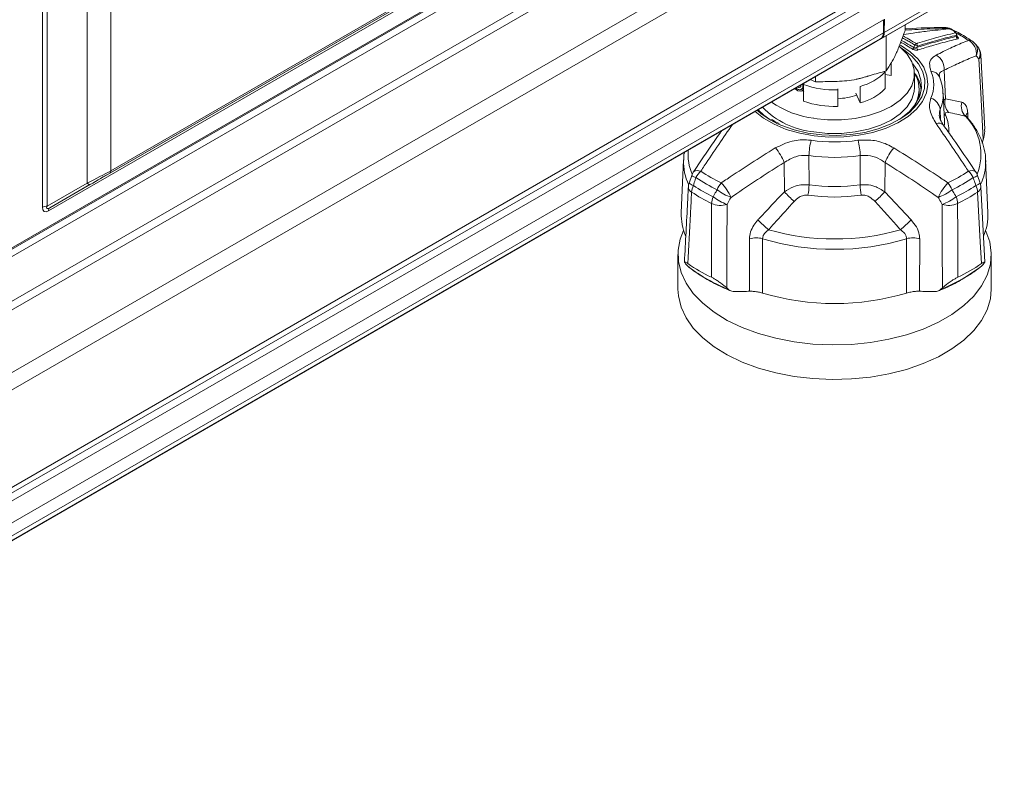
# Model space of a CAD drawing. Header units: millimetres. Extents: x 0 to 1118, y 0 to 864.
# Tile 228 of 256: x 984 to 1021, y 334 to 362. Entities that reach past the tile are written whole.
import ezdxf

# ---------------------------------------------------------------- set-up
doc = ezdxf.new("R2010")
doc.units = ezdxf.units.MM

msp = doc.modelspace()

# ---------------------------------------------------------------- linework, layer by layer
at = {"color": 9, "linetype": 'Continuous', "lineweight": 0}
for p, q in [((968.911, 345.207), (1008.358, 367.979)), ((1005.622, 367.002), (985.33, 355.288)), ((985.382, 355.403), (1005.674, 367.117)), ((987.666, 356.789), (1005.408, 367.031)), ((1005.366, 366.94), (987.625, 356.697)), ((1008.645, 366.152), (968.911, 343.213)), ((968.911, 342.887), (1008.728, 365.873)), ((985.105, 355.418), (985.105, 364.866)), ((985.282, 364.908), (985.282, 355.46)), ((1016.669, 361.979), (1021.168, 364.577)), ((968.911, 340.538), (1009.745, 364.111)), ((986.782, 356.327), (986.782, 364.042)), ((1016.79, 363.881), (883.983, 287.213)), ((987.666, 364.003), (987.666, 356.789)), ((1009.911, 363.553), (968.911, 339.885)), ((884.281, 286.864), (1016.28, 363.066)), ((1016.634, 362.454), (884.635, 286.252)), ((884.635, 285.758), (1016.634, 361.959)), ((1019.371, 361.826), (1019.369, 361.87)), ((1016.53, 361.73), (884.531, 285.529)), ((1017.911, 361.464), (1017.889, 361.41)), ((1018.908, 360.557), (1018.957, 359.481)), ((1018.886, 359.432), (1018.957, 359.481)), ((1018.957, 359.481), (1019.578, 359.359)), ((1018.761, 359.085), (1018.779, 358.686)), ((1019.794, 358.958), (1019.804, 358.759)), ((1012.669, 358.551), (1012.408, 358.686)), ((1019.713, 358.834), (1019.746, 358.821)), ((1012.921, 355.996), (1012.913, 357.096)), ((1013.843, 357.355), (1013.846, 356.259)), ((1015.762, 356.259), (1015.765, 357.355)), ((1016.695, 357.096), (1016.687, 355.996)), ((985.282, 355.46), (986.782, 356.327)), ((1016.687, 355.996), (1017.68, 354.943)), ((1011.614, 352.27), (1011.612, 354.234)), ((1017.996, 354.234), (1017.994, 352.27))]:
    msp.add_line(p, q, dxfattribs=at)
at = {"color": 7, "linetype": 'Continuous', "lineweight": 15}
for p, q in [((968.911, 345.164), (1008.357, 367.936)), ((968.911, 344.885), (1008.645, 367.823)), ((1016.253, 361.57), (1020.761, 364.173)), ((1021.065, 364.348), (1016.561, 361.748)), ((883.849, 286.916), (1016.655, 363.583)), ((1016.634, 361.959), (1016.634, 362.454)), ((1016.676, 362.478), (1016.669, 361.979)), ((1017.454, 362.263), (1017.454, 362.061)), ((1016.744, 361.854), (1016.744, 360.532)), ((1019.389, 361.827), (1019.386, 361.898)), ((884.501, 285.511), (1016.207, 361.544)), ((1016.53, 361.73), (1016.207, 361.544)), ((1016.232, 361.558), (1016.561, 361.748)), ((1016.232, 361.558), (1016.242, 361.564)), ((1016.242, 361.564), (1016.253, 361.57)), ((1020.17, 361.43), (1020.07, 361.549)), ((1020.433, 358.346), (1020.286, 361.139)), ((1016.926, 360.835), (1016.926, 360.36)), ((1016.929, 360.427), (1016.929, 360.84)), ((1016.7, 359.872), (1016.7, 360.494)), ((1016.926, 360.36), (1016.7, 360.395)), ((1016.929, 360.427), (1016.926, 360.36)), ((1017.804, 359.916), (1017.804, 360.427)), ((1013.643, 360.021), (1013.643, 359.399)), ((1013.887, 360.205), (1014.094, 360.122)), ((1014.094, 360.324), (1014.094, 360.122)), ((1013.545, 359.771), (1013.643, 359.796)), ((1013.613, 359.788), (1013.653, 359.765)), ((1014.92, 359.824), (1014.92, 359.864)), ((1014.92, 359.202), (1014.92, 359.824)), ((1015.765, 359.333), (1015.598, 359.692)), ((1015.765, 359.954), (1015.765, 359.333)), ((1017.979, 359.661), (1017.968, 359.51)), ((1017.979, 359.661), (1017.979, 359.843)), ((1018.92, 358.63), (1018.875, 359.697)), ((1012.471, 358.693), (1012.438, 358.713)), ((1018.92, 358.63), (1018.919, 358.658)), ((1020.338, 357.822), (1020.375, 357.95)), ((1009.141, 357.196), (1009.056, 355.214)), ((1020.552, 355.214), (1020.468, 357.196)), ((1020.468, 357.196), (1020.469, 357.156)), ((986.882, 356.269), (985.382, 355.403)), ((1009.448, 356.616), (1009.349, 356.323)), ((1020.259, 356.323), (1020.16, 356.616)), ((1020.433, 353.365), (1020.286, 356.189)), ((1008.93, 353.649), (1008.93, 352.353)), ((1020.678, 352.353), (1020.678, 353.649)), ((1009.271, 353.233), (1009.233, 353.279)), ((1009.271, 353.233), (1009.339, 353.179)), ((1009.286, 353.221), (1009.364, 353.159)), ((1020.375, 353.279), (1020.338, 353.233)), ((1010.758, 352.398), (1010.829, 352.333)), ((1018.779, 352.333), (1018.85, 352.398))]:
    msp.add_line(p, q, dxfattribs=at)
at = {"color": 9, "linetype": 'Continuous', "lineweight": 0, "flags": 128}
for points in [[(1019.08, 362.106), (1019.083, 362.109), (1019.085, 362.11), (1019.086, 362.109)], [(1019.267, 362.045), (1019.269, 362.047), (1019.272, 362.048), (1019.272, 362.048)], [(1017.773, 361.407), (1017.789, 361.446), (1017.813, 361.504)], [(1017.28, 361.405), (1017.385, 361.337), (1017.704, 361.081), (1017.947, 360.8), (1018.11, 360.499), (1018.186, 360.188), (1018.175, 359.873), (1018.077, 359.563), (1017.894, 359.267), (1017.631, 358.991), (1017.527, 358.905)], [(1020.375, 357.95), (1020.296, 359.465), (1020.284, 359.697), (1020.216, 360.98)], [(1017.972, 359.519), (1017.975, 359.544), (1017.979, 359.735)], [(1012.408, 358.686), (1012.055, 358.926), (1011.903, 359.059)], [(1018.909, 358.904), (1018.938, 358.879), (1018.973, 358.855)], [(1018.92, 358.503), (1018.922, 358.571), (1018.92, 358.63)], [(1009.504, 356.731), (1009.515, 356.745), (1009.549, 356.771), (1009.595, 356.787), (1009.651, 356.793), (1009.716, 356.788), (1009.788, 356.773)], [(1019.821, 356.773), (1019.892, 356.788), (1019.957, 356.793), (1020.013, 356.787), (1020.059, 356.771), (1020.094, 356.745), (1020.104, 356.732)], [(986.882, 356.269), (986.874, 356.266), (986.864, 356.266), (986.852, 356.269), (986.84, 356.275), (986.826, 356.284), (986.812, 356.296), (986.797, 356.31), (986.782, 356.327)], [(1020.31, 353.307), (1020.266, 354.124), (1020.165, 355.989)], [(1010.184, 352.796), (1010.186, 353.637), (1010.191, 355.557)], [(1010.772, 355.527), (1010.765, 353.963), (1010.759, 352.642), (1010.758, 352.398)], [(1018.85, 352.398), (1018.843, 353.963), (1018.842, 354.202), (1018.837, 355.527)], [(1012.105, 354.24), (1012.104, 353.316), (1012.104, 352.201)], [(1017.504, 352.201), (1017.504, 353.316), (1017.503, 354.24)]]:
    msp.add_lwpolyline(points, dxfattribs=at)
at = {"color": 7, "linetype": 'Continuous', "lineweight": 15, "flags": 128}
for points in [[(1011.822, 359.012), (1012.138, 358.76), (1012.536, 358.53), (1012.993, 358.34), (1013.497, 358.195), (1014.035, 358.098), (1014.593, 358.053), (1015.156, 358.059), (1015.71, 358.118), (1016.241, 358.227), (1016.734, 358.384), (1017.177, 358.584), (1017.559, 358.823), (1017.87, 359.095), (1018.101, 359.391), (1018.247, 359.705), (1018.303, 360.029), (1018.269, 360.353), (1018.146, 360.671), (1017.935, 360.972), (1017.644, 361.251), (1017.279, 361.498), (1017.279, 361.498)], [(1014.026, 358.754), (1014.54, 358.702), (1015.063, 358.701), (1015.578, 358.754), (1016.07, 358.857), (1016.523, 359.007), (1016.924, 359.201), (1017.26, 359.432), (1017.522, 359.694), (1017.701, 359.977), (1017.793, 360.275), (1017.793, 360.576), (1017.702, 360.874), (1017.524, 361.157), (1017.263, 361.419), (1017.234, 361.443)], [(1017.23, 358.711), (1017.294, 358.753), (1017.607, 359.007), (1017.844, 359.286), (1017.998, 359.584), (1018.065, 359.893), (1018.042, 360.204), (1017.932, 360.508), (1017.736, 360.798), (1017.733, 360.802)], [(1013.643, 359.89), (1013.642, 359.886), (1013.6, 359.803), (1013.524, 359.768), (1013.426, 359.788), (1013.324, 359.859), (1013.311, 359.872)], [(1014.026, 358.244), (1014.54, 358.191), (1015.063, 358.191), (1015.578, 358.243), (1016.07, 358.346), (1016.523, 358.497), (1016.924, 358.691), (1017.26, 358.922), (1017.522, 359.183), (1017.701, 359.467), (1017.793, 359.764), (1017.804, 359.916)], [(1011.933, 359.076), (1012.148, 358.876), (1012.38, 358.71)], [(1017.527, 358.905), (1017.294, 358.743), (1016.894, 358.53), (1016.439, 358.356), (1015.942, 358.227), (1015.415, 358.146), (1014.872, 358.114), (1014.328, 358.133), (1013.796, 358.202), (1013.29, 358.32), (1012.824, 358.482), (1012.669, 358.551)], [(1020.466, 354.552), (1020.478, 354.527), (1020.622, 354.118), (1020.677, 353.701), (1020.644, 353.284), (1020.522, 352.873), (1020.313, 352.473), (1020.021, 352.091), (1019.65, 351.733), (1019.205, 351.404), (1018.694, 351.108), (1018.124, 350.852), (1017.503, 350.637), (1016.841, 350.469), (1016.149, 350.348), (1015.436, 350.278), (1014.714, 350.259), (1013.993, 350.291), (1013.284, 350.374), (1012.598, 350.507), (1011.946, 350.687), (1011.337, 350.912), (1010.781, 351.179), (1010.285, 351.483), (1009.858, 351.82), (1009.506, 352.185), (1009.235, 352.572), (1009.048, 352.975), (1008.948, 353.388), (1008.937, 353.806), (1009.014, 354.221), (1009.143, 354.552)], [(1020.678, 352.353), (1020.644, 351.988), (1020.522, 351.577), (1020.313, 351.177), (1020.021, 350.795), (1019.65, 350.437), (1019.205, 350.107), (1018.694, 349.812), (1018.124, 349.555), (1017.503, 349.341), (1016.841, 349.173), (1016.149, 349.052), (1015.436, 348.982), (1014.714, 348.962), (1013.993, 348.995), (1013.284, 349.078), (1012.598, 349.21), (1011.946, 349.391), (1011.337, 349.616), (1010.781, 349.882), (1010.285, 350.187), (1009.858, 350.524), (1009.506, 350.888), (1009.235, 351.275), (1009.048, 351.679), (1008.948, 352.092), (1008.93, 352.353)]]:
    msp.add_lwpolyline(points, dxfattribs=at)
at = {"color": 7, "linetype": 'Continuous', "lineweight": 15}
for centre, radius, start, end in [((1016.383, 361.935), 0.252, 305.698, 5.6204), ((1018.942, 361.663), 0.5, 63.9361, 90.8084), ((1019.062, 362.038), 0.075, 72.0502, 95.321), ((1019.059, 362.074), 0.0386, 56.2622, 94.5565), ((1019.249, 361.977), 0.075, 37.3327, 71.5982), ((1019.311, 361.895), 0.075, 2.7353, 36.7871), ((1019.688, 361.232), 0.5, 39.7694, 55.7312), ((1019.787, 361.113), 0.5, 3.011, 39.6659), ((1016.823, 359.842), 1.151, 324.2254, 32.5073), ((1016.802, 359.688), 1.257, 5.0794, 37.9002), ((1014.831, 362.022), 2.532, 272.0094, 288.4373), ((1015.28, 361.251), 1.979, 284.1767, 315.818), ((1014.479, 362.314), 3.588, 235.2532, 262.7453), ((1014.787, 362.571), 3.372, 250.1635, 272.2504), ((1014.352, 361.394), 3.167, 224.5881, 264.0872), ((1009.921, 356.455), 0.5, 146.318, 161.2566), ((1019.688, 356.455), 0.5, 18.7434, 33.682), ((1009.822, 356.163), 0.5, 161.2781, 177.005), ((1019.787, 356.163), 0.5, 2.995, 18.7219), ((1011.039, 355.134), 1.985, 177.7087, 203.4088), ((1018.567, 355.135), 1.987, 336.1435, 2.2862), ((1013.116, 358.898), 6.77, 235.6744, 244.331), ((1016.492, 358.898), 6.77, 295.669, 304.3256), ((1014.804, 361.318), 9.508, 253.501, 286.499)]:
    msp.add_arc(centre, radius, start, end, dxfattribs=at)
at = {"color": 9, "linetype": 'Continuous', "lineweight": 0}
for centre, radius, start, end in [((1018.935, 361.966), 0.197, 52.5715, 90.1646), ((1019.096, 361.976), 0.151, 64.3803, 93.0839), ((1019.261, 361.986), 0.0593, 37.9055, 84.9177), ((1019.284, 361.888), 0.0875, 348.2125, 58.5695), ((1019.324, 361.904), 0.059, 37.5536, 84.8814), ((1019.351, 361.899), 0.0347, 301.9512, 358.3417), ((1019.457, 361.808), 0.0877, 168.2617, 238.1559), ((1016.501, 356.794), 5.907, 55.8041, 60.82), ((1019.443, 361.84), 0.0592, 217.4448, 264.5041), ((1017.903, 361.462), 0.099, 109.4486, 154.8601), ((1019.218, 364.792), 3.576, 246.8577, 248.5547), ((1017.822, 361.479), 0.0901, 350.4757, 58.1375), ((1019.848, 361.462), 0.22, 56.6269, 97.1899), ((1019.56, 361.181), 0.563, 351.6816, 62.4416), ((1019.74, 361.29), 0.423, 333.1807, 38.2834), ((1017.683, 361.449), 0.0994, 289.5893, 334.7102), ((1017.978, 361.396), 0.0904, 170.6202, 237.6009), ((1018.333, 360.615), 0.578, 354.194, 61.3648), ((1019.84, 361.171), 0.423, 333.1387, 38.0808), ((1020.075, 361.137), 0.211, 312.1201, 0.6731), ((1015.28, 361.873), 1.979, 284.1767, 315.818), ((1017.242, 360.016), 1.279, 336.6795, 23.3205), ((1018.398, 360.151), 0.372, 24.6498, 87.056), ((1014.787, 363.193), 3.372, 250.1635, 272.2504), ((1017.458, 359.644), 1.418, 336.7792, 1.2536), ((1018.253, 359.025), 0.512, 6.7445, 71.2695), ((1019.461, 359.334), 0.525, 163.7645, 222.7135), ((1020.064, 359.204), 0.51, 162.3, 226.4628), ((1017.605, 358.276), 1.485, 358.5422, 22.9408), ((1019.951, 358.791), 0.229, 133.1879, 165.4135), ((1018.708, 358.328), 0.249, 44.3746, 113.1711), ((1018.253, 357.413), 2.038, 338.2196, 44.2207), ((1016.164, 357.312), 2.321, 164.5468, 178.9226), ((1014.804, 364.239), 6.37, 262.0829, 277.9171), ((1013.445, 357.312), 2.321, 1.0774, 15.4532), ((1011.223, 357.412), 1.915, 175.4173, 203.2084), ((1011.284, 356.481), 1.742, 20.6658, 41.8125), ((1018.325, 356.481), 1.742, 138.1875, 159.3342), ((1011.138, 357.125), 1.999, 178.2747, 205.4043), ((1014.804, 364.265), 6.976, 262.0829, 277.9171), ((1018.467, 357.126), 2.002, 334.6039, 0.8591), ((987.566, 356.779), 0.101, 305.698, 5.6204), ((1010.312, 356.188), 0.785, 131.8926, 154.0396), ((1013.26, 361.902), 6.194, 235.9072, 244.0982), ((1016.349, 361.902), 6.194, 295.9018, 304.0928), ((1019.297, 356.188), 0.785, 25.9604, 48.1074), ((1009.602, 356.607), 0.381, 228.2317, 255.9051), ((1009.698, 356.898), 0.378, 228.3437, 255.8566), ((1013.204, 361.847), 6.418, 235.9072, 244.0982), ((1011.241, 355.744), 0.903, 139.5265, 158.599), ((1009.049, 354.91), 2.069, 25.1947, 43.3537), ((1020.559, 354.91), 2.069, 136.6463, 154.8053), ((1018.367, 355.744), 0.903, 21.401, 40.4735), ((1016.405, 361.847), 6.418, 295.9018, 304.0928), ((1019.911, 356.896), 0.375, 284.0858, 311.7571), ((1020.007, 356.607), 0.381, 284.1008, 311.758), ((1009.565, 356.199), 0.243, 182.3217, 239.828), ((1010.072, 355.955), 0.63, 153.3324, 176.9704), ((1013.142, 361.532), 6.664, 236.2871, 243.7182), ((1013.162, 361.713), 6.582, 236.2871, 243.7182), ((1011.653, 357.762), 2.103, 233.4151, 249.6369), ((1023.931, 366.799), 15.425, 224.4562, 226.3617), ((1011.462, 356.306), 2.384, 349.5263, 358.8746), ((1014.804, 363.25), 7.056, 262.1993, 277.8007), ((1018.146, 356.306), 2.384, 181.1254, 190.4737), ((1005.678, 366.799), 15.425, 313.6383, 315.5438), ((1017.955, 357.762), 2.103, 290.3631, 306.5849), ((1016.446, 361.713), 6.582, 296.2818, 303.7129), ((1016.467, 361.532), 6.664, 296.2818, 303.7129), ((1019.537, 355.955), 0.63, 3.0296, 26.6676), ((1020.049, 356.195), 0.237, 299.4211, 358.4292), ((1010.945, 355.522), 0.755, 157.4543, 177.3638), ((1010.521, 356.335), 0.845, 246.9792, 287.222), ((1011.498, 357.493), 2.096, 233.3634, 249.7148), ((1014.804, 363.15), 7.346, 262.1993, 277.8007), ((1018.11, 357.493), 2.096, 290.2852, 306.6366), ((1019.087, 356.335), 0.845, 252.778, 293.0208), ((1018.664, 355.522), 0.755, 2.6362, 22.5457), ((985.275, 355.1), 0.361, 88.8559, 118.0402), ((985.456, 355.301), 0.126, 125.698, 185.6204), ((819.663, 144.677), 284.917, 47.45041, 47.56041), ((1209.945, 144.677), 284.917, 132.43959, 132.54959), ((1014.804, 363.358), 9.127, 254.2817, 285.7183), ((1011.868, 353.403), 0.87, 74.1774, 107.0808), ((1014.804, 363.196), 9.354, 253.2299, 286.7701), ((1017.74, 353.403), 0.87, 72.9192, 105.8226), ((1013.244, 358.324), 6.459, 232.8017, 248.0458), ((1016.389, 358.273), 6.402, 291.9174, 308.0773)]:
    msp.add_arc(centre, radius, start, end, dxfattribs=at)
at = {"color": 7, "linetype": 'Continuous', "lineweight": 15}
msp.add_ellipse((1016.315, 362.183), major_axis=(-0.243, 0.437), ratio=0.587367, start_param=3.150712, end_param=3.93611, dxfattribs=at)
at = {"color": 9, "linetype": 'Continuous', "lineweight": 0}
for centre, major_axis, ratio, start_param, end_param in [((986.782, 356.442), (1.249, 0.61), 0.074614, 4.675966, 5.461364), ((986.882, 356.269), (1.05, 0.606), 0.00007, 0.785358, 1.570756), ((985.555, 355.938), (0.39, 0.675), 0.333351, 2.617959, 3.665156), ((985.732, 355.836), (0.466, 0.464), 0.169767, 2.663914, 3.711111)]:
    msp.add_ellipse(centre, major_axis=major_axis, ratio=ratio, start_param=start_param, end_param=end_param, dxfattribs=at)
at = {"color": 7, "linetype": 'Continuous', "lineweight": 15}
for points, knots in [([(1016.744, 360.532), (1016.808, 360.637), (1016.935, 360.848), (1017.12, 361.167), (1017.292, 361.639), (1017.4, 361.92), (1017.454, 362.061)], [0, 0, 0, 0, 0.271626, 0.542687, 0.771111, 1, 1, 1, 1]), ([(1019.08, 362.106), (1018.813, 362.079), (1018.371, 362.035), (1017.808, 361.963), (1017.512, 361.919), (1017.393, 361.902)], [0, 0, 0, 0, 0.477194, 0.79086, 1, 1, 1, 1]), ([(1018.934, 362.162), (1018.913, 362.162), (1018.455, 362.16), (1017.962, 362.145), (1017.483, 362.109), (1017.454, 362.107)], [0, 0, 0, 0, 0.042847, 0.941279, 1, 1, 1, 1]), ([(1019.272, 362.048), (1019.26, 362.052), (1019.198, 362.073), (1019.136, 362.093), (1019.086, 362.109)], [0, 0, 0, 0, 0.192552, 1, 1, 1, 1]), ([(1019.969, 361.645), (1019.88, 361.704), (1019.627, 361.871), (1019.344, 362.018), (1019.161, 362.112)], [0, 0, 0, 0, 0.354346, 1, 1, 1, 1]), ([(1019.371, 361.94), (1019.368, 361.943), (1019.348, 361.971), (1019.327, 361.998), (1019.308, 362.022)], [0, 0, 0, 0, 0.1117896, 1, 1, 1, 1]), ([(1019.396, 361.804), (1019.396, 361.804), (1019.396, 361.804), (1019.391, 361.81), (1019.39, 361.821), (1019.389, 361.827)], [0, 0, 0, 0, 0.004714, 0.4309073, 1, 1, 1, 1]), ([(1014.094, 360.122), (1014.333, 360.127), (1014.809, 360.136), (1015.497, 360.164), (1016.14, 360.365), (1016.542, 360.476), (1016.744, 360.532)], [0, 0, 0, 0, 0.271626, 0.542687, 0.771111, 1, 1, 1, 1]), ([(1016.063, 360.345), (1016.049, 360.34), (1015.967, 360.305), (1015.867, 360.282), (1015.783, 360.262)], [0, 0, 0, 0, 0.163571, 1, 1, 1, 1]), ([(1018.737, 360.304), (1018.732, 360.324), (1018.727, 360.345), (1018.727, 360.334), (1018.726, 360.334)], [0, 0, 0, 0, 0.959381, 1, 1, 1, 1]), ([(1013.354, 359.897), (1013.357, 359.894), (1013.377, 359.872), (1013.42, 359.846), (1013.478, 359.824), (1013.531, 359.826), (1013.575, 359.85), (1013.604, 359.896), (1013.619, 359.96), (1013.61, 360.014), (1013.605, 360.042)], [0, 0, 0, 0, 0.018589, 0.151497, 0.286702, 0.424048, 0.563375, 0.704843, 0.848607, 1, 1, 1, 1]), ([(1013.355, 359.897), (1013.364, 359.889), (1013.391, 359.862), (1013.441, 359.836), (1013.498, 359.822), (1013.548, 359.832), (1013.587, 359.864), (1013.611, 359.917), (1013.618, 359.978), (1013.609, 360.023), (1013.606, 360.042)], [0, 0, 0, 0, 0.064016, 0.197764, 0.333645, 0.471671, 0.611839, 0.754138, 0.89857, 1, 1, 1, 1]), ([(1013.413, 359.931), (1013.418, 359.928), (1013.435, 359.917), (1013.465, 359.911), (1013.499, 359.915), (1013.526, 359.936), (1013.544, 359.967), (1013.545, 359.995), (1013.546, 360.008)], [0, 0, 0, 0, 0.061805, 0.24937, 0.441712, 0.638509, 0.839437, 1, 1, 1, 1]), ([(1013.642, 360.062), (1013.642, 360.054), (1013.643, 360.041), (1013.643, 360.027), (1013.643, 360.021)], [0, 0, 0, 0, 0.586298, 1, 1, 1, 1]), ([(1015.783, 360.262), (1015.746, 360.251), (1015.692, 360.233), (1015.63, 360.224), (1015.61, 360.221)], [0, 0, 0, 0, 0.671939, 1, 1, 1, 1]), ([(1018.866, 359.669), (1018.865, 359.746), (1018.862, 359.94), (1018.798, 360.152), (1018.745, 360.284), (1018.736, 360.306)], [0, 0, 0, 0, 0.3543519, 0.8944729, 1, 1, 1, 1]), ([(1018.885, 358.503), (1018.883, 358.505), (1018.832, 358.57), (1018.773, 358.688), (1018.73, 358.815), (1018.731, 358.855), (1018.731, 358.868)], [0, 0, 0, 0, 0.0119147, 0.4286443, 0.8047309, 1, 1, 1, 1]), ([(1019.748, 358.823), (1019.748, 358.823), (1019.723, 358.839), (1019.715, 358.873), (1019.717, 358.866), (1019.717, 358.865)], [0, 0, 0, 0, 0.005209, 0.764907, 1, 1, 1, 1]), ([(1012.728, 358.565), (1012.655, 358.598), (1012.565, 358.638), (1012.485, 358.684), (1012.471, 358.693)], [0, 0, 0, 0, 0.818792, 1, 1, 1, 1]), ([(1020.104, 356.732), (1020.091, 356.751), (1019.806, 357.182), (1019.401, 357.777), (1019.004, 358.333), (1018.884, 358.501)], [0, 0, 0, 0, 0.031435, 0.70706, 1, 1, 1, 1]), ([(1020.467, 357.149), (1020.467, 357.159), (1020.477, 357.308), (1020.422, 357.596), (1020.298, 358.004), (1020.089, 358.395), (1019.893, 358.664), (1019.766, 358.801), (1019.748, 358.822)], [0, 0, 0, 0, 0.016365, 0.249572, 0.482544, 0.718059, 0.958173, 1, 1, 1, 1]), ([(1010.575, 358.292), (1010.546, 358.252), (1010.249, 357.837), (1009.893, 357.316), (1009.567, 356.825), (1009.505, 356.73)], [0, 0, 0, 0, 0.080351, 0.823628, 1, 1, 1, 1]), ([(1020.427, 358.346), (1020.43, 358.323), (1020.444, 358.195), (1020.406, 358.06), (1020.375, 357.95)], [0, 0, 0, 0, 0.177192, 1, 1, 1, 1]), ([(1009.175, 357.484), (1009.172, 357.472), (1009.145, 357.373), (1009.148, 357.271), (1009.15, 357.182)], [0, 0, 0, 0, 0.127371, 1, 1, 1, 1]), ([(1009.322, 356.189), (1009.312, 355.999), (1009.263, 355.057), (1009.214, 354.115), (1009.175, 353.363)], [0, 0, 0, 0, 0.201103, 1, 1, 1, 1]), ([(1009.299, 353.307), (1009.274, 353.323), (1009.225, 353.356), (1009.181, 353.376), (1009.165, 353.365), (1009.206, 353.312), (1009.233, 353.279)], [0, 0, 0, 0, 0.161654, 0.322164, 0.570665, 1, 1, 1, 1]), ([(1020.375, 353.279), (1020.403, 353.314), (1020.444, 353.366), (1020.426, 353.375), (1020.386, 353.357), (1020.334, 353.323), (1020.31, 353.307)], [0, 0, 0, 0, 0.455736, 0.663828, 0.840546, 1, 1, 1, 1]), ([(1009.364, 353.159), (1009.395, 353.135), (1009.578, 352.989), (1009.954, 352.748), (1010.445, 352.481), (1010.782, 352.339), (1010.916, 352.283)], [0, 0, 0, 0, 0.072099, 0.420408, 0.769261, 1, 1, 1, 1]), ([(1019.622, 352.743), (1019.764, 352.827), (1020.015, 352.977), (1020.229, 353.148), (1020.322, 353.222)], [0, 0, 0, 0, 0.565196, 1, 1, 1, 1]), ([(1010.758, 352.398), (1010.688, 352.458), (1010.586, 352.545), (1010.412, 352.665), (1010.288, 352.742), (1010.217, 352.779), (1010.184, 352.796)], [0, 0, 0, 0, 0.455736, 0.663828, 0.840546, 1, 1, 1, 1]), ([(1018.694, 352.283), (1018.778, 352.318), (1019.065, 352.438), (1019.381, 352.589), (1019.587, 352.721), (1019.622, 352.743)], [0, 0, 0, 0, 0.254313, 0.873516, 1, 1, 1, 1]), ([(1019.425, 352.796), (1019.39, 352.778), (1019.322, 352.743), (1019.193, 352.663), (1019.019, 352.543), (1018.916, 352.454), (1018.85, 352.398)], [0, 0, 0, 0, 0.161654, 0.322164, 0.570665, 1, 1, 1, 1]), ([(1010.829, 352.333), (1010.866, 352.308), (1010.932, 352.262), (1011.021, 352.258), (1011.06, 352.256)], [0, 0, 0, 0, 0.558816, 1, 1, 1, 1]), ([(1011.06, 352.256), (1011.091, 352.257), (1011.2, 352.258), (1011.385, 352.263), (1011.539, 352.268), (1011.614, 352.27)], [0, 0, 0, 0, 0.168844, 0.594697, 1, 1, 1, 1]), ([(1012.104, 352.201), (1012.054, 352.215), (1011.953, 352.242), (1011.788, 352.266), (1011.677, 352.272), (1011.622, 352.27), (1011.614, 352.27)], [0, 0, 0, 0, 0.312228, 0.624137, 0.944904, 1, 1, 1, 1]), ([(1017.994, 352.27), (1017.943, 352.27), (1017.84, 352.269), (1017.664, 352.244), (1017.557, 352.215), (1017.504, 352.201)], [0, 0, 0, 0, 0.336652, 0.673851, 1, 1, 1, 1]), ([(1017.994, 352.27), (1018.069, 352.268), (1018.255, 352.261), (1018.439, 352.258), (1018.549, 352.256)], [0, 0, 0, 0, 0.406082, 1, 1, 1, 1]), ([(1018.549, 352.256), (1018.6, 352.26), (1018.688, 352.266), (1018.752, 352.313), (1018.779, 352.333)], [0, 0, 0, 0, 0.5768574, 1, 1, 1, 1])]:
    msp.add_open_spline(points, degree=3, knots=knots, dxfattribs=at)
at = {"color": 9, "linetype": 'Continuous', "lineweight": 0}
for points, knots in [([(1017.371, 361.844), (1017.442, 361.806), (1017.608, 361.714), (1017.774, 361.613), (1017.87, 361.555)], [0, 0, 0, 0, 0.422721, 1, 1, 1, 1]), ([(1019.054, 362.122), (1018.981, 362.121), (1018.611, 362.116), (1018.08, 362.102), (1017.615, 362.072), (1017.454, 362.062)], [0, 0, 0, 0, 0.138122, 0.700861, 1, 1, 1, 1]), ([(1017.87, 361.555), (1017.886, 361.56), (1018.127, 361.636), (1018.616, 361.782), (1019.084, 361.9), (1019.329, 361.963)], [0, 0, 0, 0, 0.033255, 0.492163, 1, 1, 1, 1]), ([(1017.889, 361.41), (1018.061, 361.464), (1018.458, 361.587), (1018.952, 361.722), (1019.272, 361.801), (1019.371, 361.826)], [0, 0, 0, 0, 0.346486, 0.797984, 1, 1, 1, 1]), ([(1019.369, 361.87), (1019.346, 361.864), (1019.101, 361.805), (1018.617, 361.679), (1018.152, 361.537), (1017.911, 361.464)], [0, 0, 0, 0, 0.048839, 0.507853, 1, 1, 1, 1]), ([(1019.267, 362.045), (1019.253, 362.049), (1019.218, 362.061), (1019.156, 362.082), (1019.107, 362.098), (1019.08, 362.106)], [0, 0, 0, 0, 0.213244, 0.569433, 1, 1, 1, 1]), ([(1019.329, 361.963), (1019.327, 361.966), (1019.317, 361.979), (1019.3, 362.001), (1019.281, 362.026), (1019.27, 362.04), (1019.267, 362.045)], [0, 0, 0, 0, 0.111781, 0.467981, 0.824185, 1, 1, 1, 1]), ([(1019.389, 361.827), (1019.389, 361.827), (1019.39, 361.824), (1019.385, 361.823), (1019.376, 361.825), (1019.371, 361.826)], [0, 0, 0, 0, 0.042085, 0.489755, 1, 1, 1, 1]), ([(1019.388, 361.847), (1019.393, 361.84), (1019.406, 361.823), (1019.423, 361.801), (1019.434, 361.786), (1019.437, 361.781)], [0, 0, 0, 0, 0.32527, 0.769827, 1, 1, 1, 1]), ([(1017.716, 361.355), (1017.69, 361.372), (1017.569, 361.446), (1017.424, 361.532), (1017.306, 361.597), (1017.282, 361.61)], [0, 0, 0, 0, 0.183069, 0.836684, 1, 1, 1, 1]), ([(1017.308, 361.678), (1017.342, 361.66), (1017.47, 361.589), (1017.625, 361.497), (1017.746, 361.423), (1017.773, 361.407)], [0, 0, 0, 0, 0.216661, 0.828605, 1, 1, 1, 1]), ([(1017.813, 361.504), (1017.766, 361.533), (1017.67, 361.591), (1017.514, 361.683), (1017.405, 361.743), (1017.345, 361.776)], [0, 0, 0, 0, 0.30393, 0.614128, 1, 1, 1, 1]), ([(1019.411, 361.733), (1019.312, 361.709), (1018.992, 361.63), (1018.499, 361.495), (1018.102, 361.373), (1017.93, 361.319)], [0, 0, 0, 0, 0.202026, 0.653532, 1, 1, 1, 1]), ([(1018.61, 361.122), (1018.79, 361.214), (1019.15, 361.397), (1019.554, 361.572), (1019.777, 361.662), (1019.821, 361.68)], [0, 0, 0, 0, 0.445793, 0.89078, 1, 1, 1, 1]), ([(1019.411, 361.733), (1019.411, 361.734), (1019.422, 361.736), (1019.438, 361.744), (1019.448, 361.76), (1019.441, 361.774), (1019.437, 361.781)], [0, 0, 0, 0, 0.012978, 0.353139, 0.676397, 1, 1, 1, 1]), ([(1017.716, 361.355), (1017.724, 361.351), (1017.745, 361.339), (1017.787, 361.324), (1017.839, 361.313), (1017.891, 361.311), (1017.917, 361.316), (1017.93, 361.319)], [0, 0, 0, 0, 0.13159, 0.326755, 0.54061, 0.77056, 1, 1, 1, 1]), ([(1017.889, 361.41), (1017.881, 361.406), (1017.866, 361.396), (1017.839, 361.39), (1017.819, 361.39), (1017.803, 361.392), (1017.793, 361.395), (1017.782, 361.4), (1017.777, 361.404), (1017.773, 361.407)], [0, 0, 0, 0, 0.25162, 0.489716, 0.648744, 0.696671, 0.840587, 0.877575, 1, 1, 1, 1]), ([(1018.417, 360.522), (1018.389, 360.623), (1018.334, 360.823), (1018.438, 361.014), (1018.565, 361.094), (1018.61, 361.122)], [0, 0, 0, 0, 0.395963, 0.786901, 1, 1, 1, 1]), ([(1020.117, 361.099), (1020.073, 361.082), (1019.851, 360.994), (1019.45, 360.823), (1019.088, 360.645), (1018.908, 360.557)], [0, 0, 0, 0, 0.109341, 0.554583, 1, 1, 1, 1]), ([(1020.216, 360.98), (1020.192, 361.009), (1020.159, 361.049), (1020.126, 361.088), (1020.117, 361.099)], [0, 0, 0, 0, 0.728988, 1, 1, 1, 1]), ([(1018.908, 360.557), (1018.876, 360.543), (1018.787, 360.506), (1018.716, 360.433), (1018.735, 360.346), (1018.74, 360.326)], [0, 0, 0, 0, 0.299634, 0.836116, 1, 1, 1, 1]), ([(1018.61, 358.557), (1018.518, 358.721), (1018.343, 359.033), (1018.357, 359.352), (1018.409, 359.489), (1018.417, 359.509)], [0, 0, 0, 0, 0.487113, 0.923782, 1, 1, 1, 1]), ([(1019.794, 358.958), (1019.79, 359.005), (1019.778, 359.138), (1019.709, 359.297), (1019.622, 359.338), (1019.578, 359.359)], [0, 0, 0, 0, 0.217548, 0.609521, 1, 1, 1, 1]), ([(1018.761, 359.085), (1018.755, 359.071), (1018.73, 359.009), (1018.738, 358.929), (1018.745, 358.868)], [0, 0, 0, 0, 0.223962, 1, 1, 1, 1]), ([(1019.075, 358.978), (1019.037, 358.981), (1018.975, 358.985), (1018.948, 358.933), (1018.965, 358.878), (1018.973, 358.855)], [0, 0, 0, 0, 0.464641, 0.770158, 1, 1, 1, 1]), ([(1019.713, 358.834), (1019.705, 358.836), (1019.496, 358.891), (1019.281, 358.935), (1019.075, 358.978)], [0, 0, 0, 0, 0.039794, 1, 1, 1, 1]), ([(1010.976, 358.524), (1010.803, 358.275), (1010.45, 357.767), (1010.055, 357.176), (1009.832, 356.839), (1009.788, 356.773)], [0, 0, 0, 0, 0.43523, 0.888698, 1, 1, 1, 1]), ([(1019.821, 356.773), (1019.777, 356.839), (1019.554, 357.176), (1019.15, 357.778), (1018.79, 358.297), (1018.61, 358.557)], [0, 0, 0, 0, 0.10922, 0.554207, 1, 1, 1, 1]), ([(1012.582, 357.643), (1012.786, 357.742), (1013.173, 357.932), (1013.657, 357.963), (1013.892, 357.934), (1013.927, 357.93)], [0, 0, 0, 0, 0.487113, 0.923782, 1, 1, 1, 1]), ([(1015.682, 357.93), (1015.867, 357.94), (1016.234, 357.959), (1016.698, 357.823), (1016.941, 357.69), (1017.026, 357.643)], [0, 0, 0, 0, 0.395963, 0.786901, 1, 1, 1, 1]), ([(1010.554, 356.33), (1010.627, 356.38), (1010.997, 356.632), (1011.67, 357.078), (1012.278, 357.454), (1012.582, 357.643)], [0, 0, 0, 0, 0.10922, 0.554207, 1, 1, 1, 1]), ([(1013.843, 357.355), (1013.819, 357.358), (1013.657, 357.378), (1013.316, 357.34), (1013.054, 357.181), (1012.913, 357.096)], [0, 0, 0, 0, 0.074321, 0.503741, 1, 1, 1, 1]), ([(1017.026, 357.643), (1017.331, 357.454), (1017.939, 357.078), (1018.611, 356.632), (1018.981, 356.38), (1019.054, 356.33)], [0, 0, 0, 0, 0.445793, 0.89078, 1, 1, 1, 1]), ([(1012.913, 357.096), (1012.615, 356.909), (1012.019, 356.533), (1011.358, 356.091), (1010.993, 355.84), (1010.922, 355.791)], [0, 0, 0, 0, 0.445417, 0.8906595, 1, 1, 1, 1]), ([(1016.695, 357.096), (1016.635, 357.136), (1016.469, 357.247), (1016.15, 357.37), (1015.893, 357.36), (1015.765, 357.355)], [0, 0, 0, 0, 0.219476, 0.612439, 1, 1, 1, 1]), ([(1018.687, 355.791), (1018.615, 355.84), (1018.251, 356.091), (1017.589, 356.533), (1016.993, 356.909), (1016.695, 357.096)], [0, 0, 0, 0, 0.109341, 0.554583, 1, 1, 1, 1]), ([(1009.606, 356.532), (1009.597, 356.505), (1009.565, 356.407), (1009.532, 356.309), (1009.509, 356.238)], [0, 0, 0, 0, 0.27105, 1, 1, 1, 1]), ([(1012.921, 355.996), (1013.03, 356.066), (1013.222, 356.188), (1013.548, 356.274), (1013.746, 356.264), (1013.846, 356.259)], [0, 0, 0, 0, 0.395387, 0.691753, 1, 1, 1, 1]), ([(1015.762, 356.259), (1015.842, 356.264), (1016.025, 356.276), (1016.355, 356.204), (1016.565, 356.073), (1016.687, 355.996)], [0, 0, 0, 0, 0.247164, 0.561326, 1, 1, 1, 1]), ([(1020.099, 356.238), (1020.076, 356.309), (1020.043, 356.407), (1020.011, 356.505), (1020.002, 356.532)], [0, 0, 0, 0, 0.72895, 1, 1, 1, 1]), ([(1009.443, 355.989), (1009.428, 355.716), (1009.38, 354.822), (1009.332, 353.928), (1009.299, 353.307)], [0, 0, 0, 0, 0.304645, 1, 1, 1, 1]), ([(1010.248, 355.812), (1010.285, 355.875), (1010.335, 355.963), (1010.386, 356.05), (1010.4, 356.074)], [0, 0, 0, 0, 0.72895, 1, 1, 1, 1]), ([(1011.928, 354.943), (1011.941, 354.957), (1012.267, 355.312), (1012.601, 355.661), (1012.921, 355.996)], [0, 0, 0, 0, 0.039661, 1, 1, 1, 1]), ([(1019.208, 356.074), (1019.222, 356.05), (1019.273, 355.963), (1019.324, 355.875), (1019.361, 355.812)], [0, 0, 0, 0, 0.27105, 1, 1, 1, 1]), ([(1010.922, 355.791), (1010.908, 355.767), (1010.858, 355.679), (1010.808, 355.591), (1010.772, 355.527)], [0, 0, 0, 0, 0.271012, 1, 1, 1, 1]), ([(1013.286, 355.636), (1013.062, 355.39), (1012.754, 355.051), (1012.439, 354.695), (1012.344, 354.587), (1012.332, 354.573)], [0, 0, 0, 0, 0.699894, 0.960207, 1, 1, 1, 1]), ([(1013.807, 355.872), (1013.75, 355.873), (1013.636, 355.875), (1013.45, 355.792), (1013.347, 355.694), (1013.286, 355.636)], [0, 0, 0, 0, 0.2875, 0.579133, 1, 1, 1, 1]), ([(1016.322, 355.636), (1016.254, 355.7), (1016.142, 355.805), (1015.951, 355.878), (1015.846, 355.874), (1015.801, 355.872)], [0, 0, 0, 0, 0.4646405, 0.7701578, 1, 1, 1, 1]), ([(1017.277, 354.573), (1017.264, 354.587), (1016.949, 354.945), (1016.629, 355.297), (1016.322, 355.636)], [0, 0, 0, 0, 0.039794, 1, 1, 1, 1]), ([(1018.837, 355.527), (1018.8, 355.591), (1018.75, 355.679), (1018.7, 355.767), (1018.687, 355.791)], [0, 0, 0, 0, 0.728988, 1, 1, 1, 1]), ([(1019.417, 355.557), (1019.418, 355.277), (1019.421, 354.356), (1019.423, 353.436), (1019.425, 352.796)], [0, 0, 0, 0, 0.304645, 1, 1, 1, 1]), ([(1011.928, 354.943), (1011.877, 354.88), (1011.762, 354.742), (1011.639, 354.493), (1011.621, 354.32), (1011.612, 354.234)], [0, 0, 0, 0, 0.289426, 0.644444, 1, 1, 1, 1]), ([(1017.996, 354.234), (1017.992, 354.286), (1017.983, 354.432), (1017.886, 354.687), (1017.748, 354.857), (1017.68, 354.943)], [0, 0, 0, 0, 0.217548, 0.609521, 1, 1, 1, 1]), ([(1012.332, 354.573), (1012.294, 354.546), (1012.214, 354.489), (1012.151, 354.404), (1012.113, 354.319), (1012.109, 354.276), (1012.105, 354.24)], [0, 0, 0, 0, 0.311999, 0.665265, 0.720964, 1, 1, 1, 1]), ([(1017.277, 354.573), (1017.327, 354.536), (1017.41, 354.475), (1017.471, 354.379), (1017.499, 354.305), (1017.501, 354.266), (1017.503, 354.24)], [0, 0, 0, 0, 0.415107, 0.693744, 0.796919, 1, 1, 1, 1])]:
    msp.add_open_spline(points, degree=3, knots=knots, dxfattribs=at)

doc.saveas('drawing.dxf')
